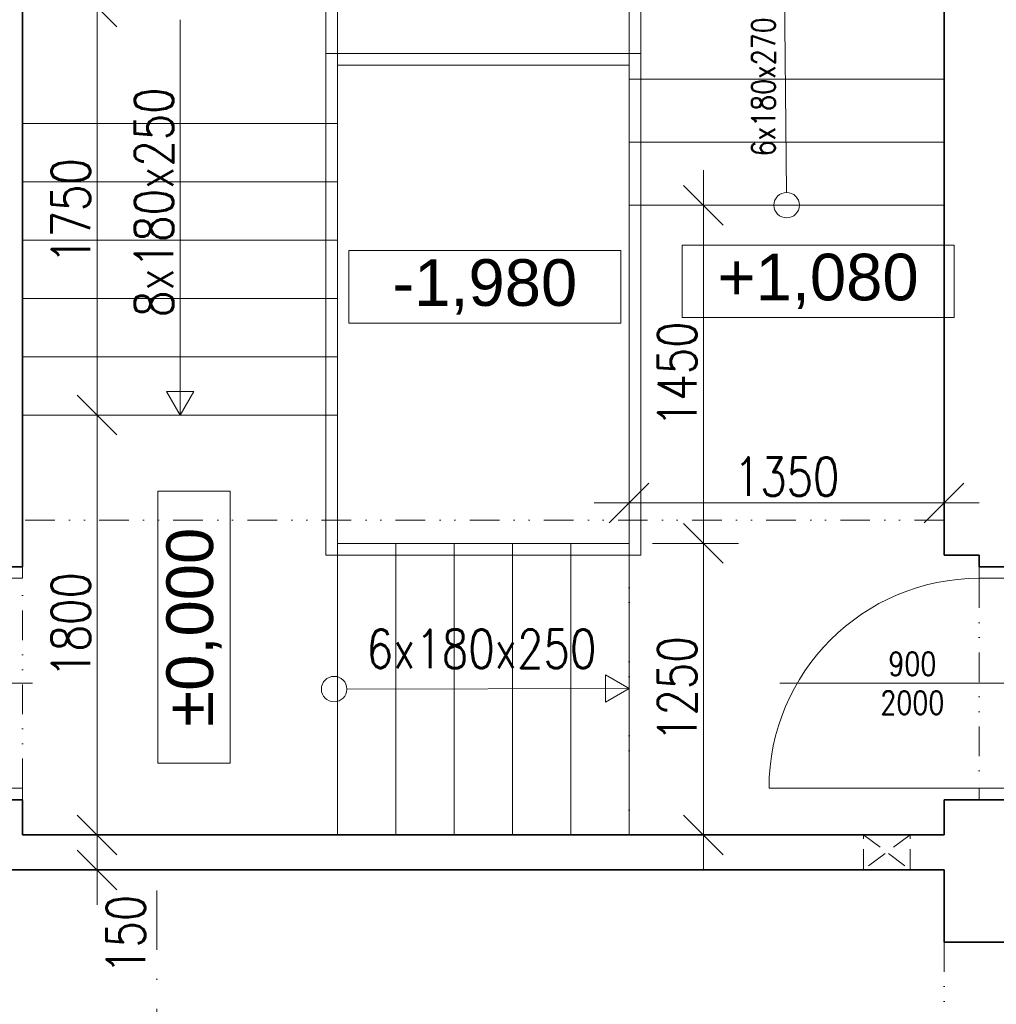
# Model space of a CAD drawing. Header units: millimetres. Extents: x -485339 to 350584, y -1189936 to 0.
# Tile 142 of 256: x -74467 to -70281, y -1051374 to -1047152. Entities that reach past the tile are written whole.
import ezdxf

# ---------------------------------------------------------------- set-up
doc = ezdxf.new("R2010")
doc.units = ezdxf.units.MM
doc.header["$LTSCALE"] = 10
for name, pattern in [('DASHDOT', [25.4, 12.7, -6.35, 0, -6.35]), ('DASHED', [19.05, 12.7, -6.35]), ('DĚLICÍ2', [15.875, 6.35, -3.175, 0, -3.175, 0, -3.175])]:
    doc.linetypes.add(name, pattern=pattern)
doc.layers.get('Defpoints').update_dxf_attribs({"color": 201})
for name, color, linetype, lineweight in [('1VZT', 150, 'DASHED', 18), ('N_dveře', 10, 'Continuous', 18), ('N_popis_otvory', 10, 'Continuous', 18), ('St__otvory_dveře', 40, 'Continuous', 18), ('St_kóty', 132, 'Continuous', 18), ('St_popis', 250, 'Continuous', 18), ('St_čáry_nad', 250, 'DĚLICÍ2', 18), ('St_čáry_obrys', 5, 'Continuous', 35), ('St_čáry_osy', 250, 'DASHDOT', 18), ('St_čáry_plné', 250, 'Continuous', 18)]:
    doc.layers.add(name, color=color, linetype=linetype, lineweight=lineweight)
doc.styles.add('1_50', font='arial.ttf', dxfattribs={"height": 100})
doc.styles.get("Standard").update_dxf_attribs({"font": 'simplex.shx', "width": 0.8})
doc.dimstyles.new('stavebníM100', dxfattribs={"dimtxt": 165, "dimasz": 170, "dimexe": 150, "dimexo": 100, "dimgap": 30, "dimtad": 1, "dimdec": 0, "dimtxsty": 'Standard', "dimblk": 'OBLIQUE', "dimcen": -2.5, "dimdle": 150, "dimclrd": 256, "dimclre": 256, "dimclrt": 256, "dimadec": 4, "dimazin": 0, "dimtfac": 1, "dimtdec": 0, "dimtmove": 2, "dimatfit": 3, "dimldrblk": 'OBLIQUE', "dimfxl": 400, "dimfxlon": 1, "dimlwd": -1, "dimlwe": -1, "dimarcsym": 0})
doc.dimstyles.new('stavebníM100_modul', dxfattribs={"dimtxt": 250, "dimasz": 200, "dimexe": 150, "dimexo": 100, "dimgap": 30, "dimtad": 1, "dimdec": 0, "dimtxsty": 'Standard', "dimblk": 'DOT', "dimcen": -2.5, "dimdle": 150, "dimclrd": 256, "dimclre": 256, "dimclrt": 256, "dimadec": 4, "dimazin": 0, "dimtfac": 1, "dimtdec": 0, "dimtmove": 2, "dimatfit": 3, "dimldrblk": 'OBLIQUE', "dimfxl": 400, "dimfxlon": 1, "dimlwd": -1, "dimlwe": -1, "dimarcsym": 0})

# ---------------------------------------------------------------- blocks, each defined once
blk = doc.blocks.new('G$CCB4D89C1')
at = {"layer": 'St__otvory_dveře', "color": 0, "ltscale": 2}
blk.add_lwpolyline([(450, 0.4), (450, 900.4)], dxfattribs=at)
at = {"layer": 'St__otvory_dveře', "linetype": 'DĚLICÍ2', "ltscale": 2}
for points in [[(-450, -0.4), (450, 0.4)], [(-450, -150.4), (450, -149.6)]]:
    blk.add_lwpolyline(points, dxfattribs=at)
at = {"layer": 'St__otvory_dveře', "ltscale": 2}
for points in [[(500, 0.4), (450, 0.4), (450, -149.6), (500, -149.6)], [(-450, -0.4), (-500, -0.4), (-500, -150.4), (-450, -150.4)]]:
    blk.add_lwpolyline(points, close=True, dxfattribs=at)
at = {"layer": 'St__otvory_dveře', "color": 0, "ltscale": 2}
blk.add_arc((450, 0.4), 900, 90, 180, dxfattribs=at)
blk = doc.blocks.new('_Dot')
at = {"color": 0, "linetype": 'ByBlock', "lineweight": -2}
blk.add_line((-0.5, 0), (-1, 0), dxfattribs=at)
at = {"color": 0, "linetype": 'ByBlock', "const_width": 0.5}
blk.add_lwpolyline([(-0.25, 0, 1), (0.25, 0, 1)], format="xyb", close=True, dxfattribs=at)
blk = doc.blocks.new('*D5730')
at = {"layer": 'Defpoints', "color": 0}
for p in [(-71193, -1040782.2), (-59184.9, -1040782.6), (-71193, -1064041.5)]:
    blk.add_point(p, dxfattribs=at)
at = {"layer": 'St_kóty'}
for p, q in [((-71193, -1063641.5), (-71193, -1064191.5)), ((-59184.9, -1063641.5), (-59184.9, -1064191.5)), ((-59384.9, -1064041.5), (-70993, -1064041.5))]:
    blk.add_line(p, q, dxfattribs=at)
at = {"layer": 'St_kóty', "linetype": 'ByBlock', "xscale": 200, "yscale": 200, "zscale": 200, "rotation": 180}
blk.add_blockref('_Dot', (-71193, -1064041.5), dxfattribs=at)
at = {"layer": 'St_kóty', "linetype": 'ByBlock', "xscale": 200, "yscale": 200, "zscale": 200}
blk.add_blockref('_Dot', (-59184.9, -1064041.5), dxfattribs=at)
at = {"layer": 'St_kóty', "insert": (-65188.9, -1063886.5), "char_height": 250, "attachment_point": 5}
blk.add_mtext('12008', dxfattribs=at)
blk = doc.blocks.new('_OBLIQUE')
at = {"color": 0, "linetype": 'ByBlock'}
blk.add_line((-0.5, -0.5), (0.5, 0.5), dxfattribs=at)
blk = doc.blocks.new('*D5731')
at = {"layer": 'Defpoints', "color": 0}
for p in [(-71193, -1040782.2), (-83184.9, -1040867.6), (-83184.9, -1064041.5)]:
    blk.add_point(p, dxfattribs=at)
at = {"layer": 'St_kóty'}
for p, q in [((-83184.9, -1063641.5), (-83184.9, -1064191.5)), ((-71193, -1063641.5), (-71193, -1064191.5)), ((-71393, -1064041.5), (-82984.9, -1064041.5))]:
    blk.add_line(p, q, dxfattribs=at)
at = {"layer": 'St_kóty', "linetype": 'ByBlock', "xscale": 200, "yscale": 200, "zscale": 200, "rotation": 180}
blk.add_blockref('_Dot', (-83184.9, -1064041.5), dxfattribs=at)
at = {"layer": 'St_kóty', "linetype": 'ByBlock', "xscale": 200, "yscale": 200, "zscale": 200}
blk.add_blockref('_Dot', (-71193, -1064041.5), dxfattribs=at)
at = {"layer": 'St_kóty', "insert": (-77188.9, -1063886.5), "char_height": 250, "attachment_point": 5}
blk.add_mtext('11992', dxfattribs=at)
blk = doc.blocks.new('*D5786')
at = {"layer": 'Defpoints', "color": 0}
for p in [(-74604.9, -1050797.6), (-70504.9, -1050797.6), (-70504.9, -1052250.8)]:
    blk.add_point(p, dxfattribs=at)
at = {"layer": 'St_kóty'}
for p, q in [((-74604.9, -1051850.8), (-74604.9, -1052400.8)), ((-70504.9, -1051850.8), (-70504.9, -1052400.8)), ((-74754.9, -1052250.8), (-70354.9, -1052250.8))]:
    blk.add_line(p, q, dxfattribs=at)
at = {"layer": 'St_kóty', "linetype": 'ByBlock', "xscale": 170, "yscale": 170, "zscale": 170, "rotation": 180}
blk.add_blockref('_OBLIQUE', (-74604.9, -1052250.8), dxfattribs=at)
at = {"layer": 'St_kóty', "linetype": 'ByBlock', "xscale": 170, "yscale": 170, "zscale": 170}
blk.add_blockref('_OBLIQUE', (-70504.9, -1052250.8), dxfattribs=at)
at = {"layer": 'St_kóty', "insert": (-72554.9, -1052138.3), "char_height": 165, "attachment_point": 5}
blk.add_mtext('4100', dxfattribs=at)
blk = doc.blocks.new('*D5787')
at = {"layer": 'Defpoints', "color": 0}
for p in [(-70504.9, -1050797.6), (-70204.9, -1051107.6), (-70204.9, -1052250.8)]:
    blk.add_point(p, dxfattribs=at)
at = {"layer": 'St_kóty'}
for p, q in [((-70504.9, -1051850.8), (-70504.9, -1052400.8)), ((-70204.9, -1051850.8), (-70204.9, -1052400.8)), ((-70654.9, -1052250.8), (-70054.9, -1052250.8))]:
    blk.add_line(p, q, dxfattribs=at)
at = {"layer": 'St_kóty', "linetype": 'ByBlock', "xscale": 170, "yscale": 170, "zscale": 170, "rotation": 180}
blk.add_blockref('_OBLIQUE', (-70504.9, -1052250.8), dxfattribs=at)
at = {"layer": 'St_kóty', "linetype": 'ByBlock', "xscale": 170, "yscale": 170, "zscale": 170}
blk.add_blockref('_OBLIQUE', (-70204.9, -1052250.8), dxfattribs=at)
at = {"layer": 'St_kóty', "insert": (-70782.8, -1052435.2), "char_height": 165, "attachment_point": 5}
blk.add_mtext('300', dxfattribs=at)
blk = doc.blocks.new('*D5788')
at = {"layer": 'Defpoints', "color": 0}
for p in [(-68790.1, -1050947.6), (-70204.9, -1051107.6), (-68790.1, -1052250.8)]:
    blk.add_point(p, dxfattribs=at)
at = {"layer": 'St_kóty'}
for p, q in [((-70204.9, -1051850.8), (-70204.9, -1052400.8)), ((-68790.1, -1051850.8), (-68790.1, -1052400.8)), ((-70354.9, -1052250.8), (-68640.1, -1052250.8))]:
    blk.add_line(p, q, dxfattribs=at)
at = {"layer": 'St_kóty', "linetype": 'ByBlock', "xscale": 170, "yscale": 170, "zscale": 170, "rotation": 180}
blk.add_blockref('_OBLIQUE', (-70204.9, -1052250.8), dxfattribs=at)
at = {"layer": 'St_kóty', "linetype": 'ByBlock', "xscale": 170, "yscale": 170, "zscale": 170}
blk.add_blockref('_OBLIQUE', (-68790.1, -1052250.8), dxfattribs=at)
at = {"layer": 'St_kóty', "insert": (-69497.5, -1052138.3), "char_height": 165, "attachment_point": 5}
blk.add_mtext('1415', dxfattribs=at)
blk = doc.blocks.new('*D5827')
at = {"layer": 'Defpoints', "color": 0}
for p in [(-74454.9, -1050647.6), (-74135.6, -1050647.6), (-74604.9, -1050797.6)]:
    blk.add_point(p, dxfattribs=at)
at = {"layer": 'St_kóty'}
for p, q in [((-74135.6, -1050947.6), (-74135.6, -1050497.6)), ((-74354.9, -1050647.6), (-73985.6, -1050647.6)), ((-74504.9, -1050797.6), (-73985.6, -1050797.6))]:
    blk.add_line(p, q, dxfattribs=at)
at = {"layer": 'St_kóty', "linetype": 'ByBlock', "xscale": 170, "yscale": 170, "zscale": 170}
for p, rotation in [((-74135.6, -1050647.6), 90), ((-74135.6, -1050797.6), 270)]:
    blk.add_blockref('_OBLIQUE', p, dxfattribs=dict(at, rotation=rotation))
at = {"layer": 'St_kóty', "insert": (-74012.4, -1051074.4), "char_height": 165, "attachment_point": 5, "rotation": 90}
blk.add_mtext('150', dxfattribs=at)
blk = doc.blocks.new('*D5828')
at = {"layer": 'Defpoints', "color": 0}
for p in [(-74454.9, -1048847.6), (-74135.6, -1048847.6), (-74454.9, -1050647.6)]:
    blk.add_point(p, dxfattribs=at)
at = {"layer": 'St_kóty'}
for p, q in [((-74135.6, -1050797.6), (-74135.6, -1048697.6)), ((-74354.9, -1048847.6), (-73985.6, -1048847.6)), ((-74354.9, -1050647.6), (-73985.6, -1050647.6))]:
    blk.add_line(p, q, dxfattribs=at)
at = {"layer": 'St_kóty', "linetype": 'ByBlock', "xscale": 170, "yscale": 170, "zscale": 170}
for p, rotation in [((-74135.6, -1048847.6), 90), ((-74135.6, -1050647.6), 270)]:
    blk.add_blockref('_OBLIQUE', p, dxfattribs=dict(at, rotation=rotation))
at = {"layer": 'St_kóty', "insert": (-74248.1, -1049747.6), "char_height": 165, "attachment_point": 5, "rotation": 90}
blk.add_mtext('1800', dxfattribs=at)
blk = doc.blocks.new('*D5829')
at = {"layer": 'Defpoints', "color": 0}
for p in [(-74454.9, -1047097.6), (-74135.6, -1047097.6), (-74454.9, -1048847.6)]:
    blk.add_point(p, dxfattribs=at)
at = {"layer": 'St_kóty'}
for p, q in [((-74135.6, -1048997.6), (-74135.6, -1046947.6)), ((-74354.9, -1047097.6), (-73985.6, -1047097.6)), ((-74354.9, -1048847.6), (-73985.6, -1048847.6))]:
    blk.add_line(p, q, dxfattribs=at)
at = {"layer": 'St_kóty', "linetype": 'ByBlock', "xscale": 170, "yscale": 170, "zscale": 170}
for p, rotation in [((-74135.6, -1047097.6), 90), ((-74135.6, -1048847.6), 270)]:
    blk.add_blockref('_OBLIQUE', p, dxfattribs=dict(at, rotation=rotation))
at = {"layer": 'St_kóty', "insert": (-74248.1, -1047972.6), "char_height": 165, "attachment_point": 5, "rotation": 90}
blk.add_mtext('1750', dxfattribs=at)
blk = doc.blocks.new('*D5839')
at = {"layer": 'Defpoints', "color": 0}
for p in [(-60024.9, -1045099), (-70504.9, -1050497.6), (-60024.9, -1050497.6)]:
    blk.add_point(p, dxfattribs=at)
at = {"layer": 'St_kóty'}
for p, q in [((-70504.9, -1045499), (-70504.9, -1044949)), ((-60024.9, -1045499), (-60024.9, -1044949)), ((-70654.9, -1045099), (-59874.9, -1045099))]:
    blk.add_line(p, q, dxfattribs=at)
at = {"layer": 'St_kóty', "linetype": 'ByBlock', "xscale": 170, "yscale": 170, "zscale": 170, "rotation": 180}
blk.add_blockref('_OBLIQUE', (-70504.9, -1045099), dxfattribs=at)
at = {"layer": 'St_kóty', "linetype": 'ByBlock', "xscale": 170, "yscale": 170, "zscale": 170}
blk.add_blockref('_OBLIQUE', (-60024.9, -1045099), dxfattribs=at)
at = {"layer": 'St_kóty', "insert": (-65264.9, -1044986.5), "char_height": 165, "attachment_point": 5}
blk.add_mtext('10480', dxfattribs=at)
blk = doc.blocks.new('*D6628')
at = {"layer": 'Defpoints', "color": 0}
for p in [(-43625.2, -1042045.8), (-140554.9, -1060077.6), (-43625.2, -1065645.1)]:
    blk.add_point(p, dxfattribs=at)
at = {"layer": 'St_kóty'}
for p, q in [((-140554.9, -1065245.1), (-140554.9, -1065795.1)), ((-43625.2, -1065245.1), (-43625.2, -1065795.1)), ((-140704.9, -1065645.1), (-43475.2, -1065645.1))]:
    blk.add_line(p, q, dxfattribs=at)
at = {"layer": 'St_kóty', "linetype": 'ByBlock', "xscale": 170, "yscale": 170, "zscale": 170, "rotation": 180}
blk.add_blockref('_OBLIQUE', (-140554.9, -1065645.1), dxfattribs=at)
at = {"layer": 'St_kóty', "linetype": 'ByBlock', "xscale": 170, "yscale": 170, "zscale": 170}
blk.add_blockref('_OBLIQUE', (-43625.2, -1065645.1), dxfattribs=at)
at = {"layer": 'St_kóty', "insert": (-92090, -1065532.6), "char_height": 165, "attachment_point": 5}
blk.add_mtext('96930', dxfattribs=at)
blk = doc.blocks.new('*D7830')
at = {"layer": 'Defpoints', "color": 0}
for p in [(-70504.9, 0), (-71854.9, -1049224.1), (-70504.9, -1049224.1)]:
    blk.add_point(p, dxfattribs=at)
at = {"layer": 'St_kóty'}
for p, q in [((-70504.9, -1048824.1), (-70504.9, -1049374.1)), ((-71854.9, -1049124.1), (-71854.9, -1049074.1)), ((-72004.9, -1049224.1), (-70354.9, -1049224.1))]:
    blk.add_line(p, q, dxfattribs=at)
at = {"layer": 'St_kóty', "linetype": 'ByBlock', "xscale": 170, "yscale": 170, "zscale": 170, "rotation": 180}
blk.add_blockref('_OBLIQUE', (-71854.9, -1049224.1), dxfattribs=at)
at = {"layer": 'St_kóty', "linetype": 'ByBlock', "xscale": 170, "yscale": 170, "zscale": 170}
blk.add_blockref('_OBLIQUE', (-70504.9, -1049224.1), dxfattribs=at)
at = {"layer": 'St_kóty', "insert": (-71179.9, -1049111.6), "char_height": 165, "attachment_point": 5}
blk.add_mtext('1350', dxfattribs=at)
blk = doc.blocks.new('*D7831')
at = {"layer": 'Defpoints', "color": 0}
for p in [(-71854.9, -1049397.6), (-71536.9, -1049397.6), (-71854.9, -1050647.6)]:
    blk.add_point(p, dxfattribs=at)
at = {"layer": 'St_kóty'}
for p, q in [((-71536.9, -1050797.6), (-71536.9, -1049247.6)), ((-71754.9, -1049397.6), (-71386.9, -1049397.6)), ((-71754.9, -1050647.6), (-71386.9, -1050647.6))]:
    blk.add_line(p, q, dxfattribs=at)
at = {"layer": 'St_kóty', "linetype": 'ByBlock', "xscale": 170, "yscale": 170, "zscale": 170}
for p, rotation in [((-71536.9, -1049397.6), 90), ((-71536.9, -1050647.6), 270)]:
    blk.add_blockref('_OBLIQUE', p, dxfattribs=dict(at, rotation=rotation))
at = {"layer": 'St_kóty', "insert": (-71649.4, -1050022.6), "char_height": 165, "attachment_point": 5, "rotation": 90}
blk.add_mtext('1250', dxfattribs=at)
blk = doc.blocks.new('*D7832')
at = {"layer": 'Defpoints', "color": 0}
for p in [(-71854.9, -1047947.6), (-71536.9, -1047947.6), (-71854.9, -1049397.6)]:
    blk.add_point(p, dxfattribs=at)
at = {"layer": 'St_kóty'}
for p, q in [((-71536.9, -1049547.6), (-71536.9, -1047797.6)), ((-71754.9, -1047947.6), (-71386.9, -1047947.6)), ((-71754.9, -1049397.6), (-71386.9, -1049397.6))]:
    blk.add_line(p, q, dxfattribs=at)
at = {"layer": 'St_kóty', "linetype": 'ByBlock', "xscale": 170, "yscale": 170, "zscale": 170}
for p, rotation in [((-71536.9, -1047947.6), 90), ((-71536.9, -1049397.6), 270)]:
    blk.add_blockref('_OBLIQUE', p, dxfattribs=dict(at, rotation=rotation))
at = {"layer": 'St_kóty', "insert": (-71649.4, -1048672.6), "char_height": 165, "attachment_point": 5, "rotation": 90}
blk.add_mtext('1450', dxfattribs=at)

msp = doc.modelspace()

# ---------------------------------------------------------------- linework, layer by layer
at = {"layer": '1VZT', "ltscale": 0.7}
msp.add_lwpolyline([(-70850.6, -1050647.6), (-70650.6, -1050797.6), (-70650.6, -1050647.6), (-70850.6, -1050797.6)], close=True, dxfattribs=at)
at = {"layer": 'N_popis_otvory'}
for points in [[(-75494.2, -1049997.6), (-74412.9, -1049997.6)], [(-71209.6, -1049997.6), (-70128.3, -1049997.6)]]:
    msp.add_lwpolyline(points, dxfattribs=at)
at = {"layer": 'St_kóty'}
for points in [[(-73056.9, -1048142.6), (-71890.4, -1048142.6), (-71890.4, -1048453.2), (-73056.9, -1048453.2)], [(-71628.4, -1048119), (-70461.9, -1048119), (-70461.9, -1048429.6), (-71628.4, -1048429.6)], [(-73875.3, -1050340.4), (-73875.3, -1049173.8), (-73564.7, -1049173.8), (-73564.7, -1050340.4)]]:
    msp.add_lwpolyline(points, close=True, dxfattribs=at)
at = {"layer": 'St_čáry_nad', "ltscale": 2}
for points in [[(-70504.9, -1049297.6), (-74454.9, -1049297.6)], [(-71854.9, -1049397.6), (-71854.9, -1050647.6)], [(-71854.9, -1049397.6), (-71854.9, -1050647.6)], [(-70504.9, -1051107.6), (-70504.9, -1056177.6)]]:
    msp.add_lwpolyline(points, dxfattribs=at)
at = {"layer": 'St_čáry_obrys', "ltscale": 2}
for points in [[(-70504.9, -1041967.6), (-70504.9, -1049447.6)], [(-74454.9, -1046497.6), (-74454.9, -1049497.6)], [(-70354.9, -1049447.6), (-70504.9, -1049447.6)], [(-70354.9, -1049447.6), (-70354.9, -1049497.6)], [(-74454.9, -1049497.6), (-74604.9, -1049497.6)], [(-70354.9, -1049497.6), (-70204.9, -1049497.6)], [(-74454.9, -1050497.6), (-74604.9, -1050497.6)], [(-74454.9, -1050497.6), (-74454.9, -1050647.6)], [(-60024.9, -1050497.6), (-70504.9, -1050497.6)], [(-70504.9, -1050647.6), (-70504.9, -1050497.6)], [(-70504.9, -1050647.6), (-74454.9, -1050647.6)], [(-70504.9, -1050797.6), (-74604.9, -1050797.6)], [(-70504.9, -1050797.6), (-70504.9, -1051107.6)], [(-70204.9, -1051107.6), (-70504.9, -1051107.6)]]:
    msp.add_lwpolyline(points, dxfattribs=at)
at = {"layer": 'St_čáry_osy', "ltscale": 2}
msp.add_lwpolyline([(-73879.9, -1059777.6), (-73879.9, -1050797.6)], dxfattribs=at)
at = {"layer": 'St_čáry_plné', "ltscale": 2}
for points in [[(-73154.9, -1046547.6), (-73154.9, -1049447.6)], [(-71804.9, -1046547.6), (-71804.9, -1049447.6)], [(-73104.9, -1046597.6), (-73104.9, -1049397.6)], [(-71854.9, -1046597.6), (-71854.9, -1050647.6)], [(-71179.9, -1047893.1), (-71193.4, -1046597.6)], [(-73779.9, -1047152.2), (-73779.9, -1048847.6)], [(-71804.9, -1047297.6), (-73154.9, -1047297.6)], [(-71804.9, -1047297.6), (-73104.9, -1047297.6)], [(-71854.9, -1047347.6), (-73104.9, -1047347.6)], [(-70504.9, -1047407.6), (-71854.9, -1047407.6)], [(-73104.9, -1047597.6), (-74454.9, -1047597.6)], [(-73104.9, -1047597.6), (-74454.9, -1047597.6)], [(-70504.9, -1047677.6), (-71854.9, -1047677.6)], [(-73104.9, -1047847.6), (-74454.9, -1047847.6)], [(-73104.9, -1047847.6), (-74454.9, -1047847.6)], [(-70504.9, -1047947.6), (-71854.9, -1047947.6)], [(-73104.9, -1048097.6), (-74454.9, -1048097.6)], [(-73104.9, -1048347.6), (-74454.9, -1048347.6)], [(-73104.9, -1048597.6), (-74454.9, -1048597.6)], [(-73104.9, -1048847.6), (-74454.9, -1048847.6)], [(-71854.9, -1049397.6), (-73104.9, -1049397.6)], [(-73104.9, -1049397.6), (-73104.9, -1050647.6)], [(-72854.9, -1049397.6), (-72854.9, -1050647.6)], [(-72604.9, -1049397.6), (-72604.9, -1050647.6)], [(-72354.9, -1049397.6), (-72354.9, -1050647.6)], [(-72104.9, -1049397.6), (-72104.9, -1050647.6)], [(-73154.9, -1049447.6), (-71990, -1049447.6)], [(-71804.9, -1049447.6), (-73154.9, -1049447.6)], [(-73065, -1050022.6), (-71854.9, -1050019.7)]]:
    msp.add_lwpolyline(points, dxfattribs=at)
for points in [[(-73779.9, -1048847.6), (-73838.5, -1048746.2), (-73721.3, -1048746.2)], [(-71854.9, -1050019.7), (-71956.3, -1050078.3), (-71956.3, -1049961.2)], [(-71854.9, -1050019.7), (-71956.3, -1050078.3), (-71956.3, -1049961.2)]]:
    msp.add_lwpolyline(points, close=True, dxfattribs=at)
for centre in [(-71179.9, -1047947.6), (-73119.6, -1050022.6)]:
    msp.add_circle(centre, 54.6, dxfattribs=at)

# ---------------------------------------------------------------- block references
at = {"layer": 'N_dveře', "ltscale": 2, "rotation": 90}
msp.add_blockref('G$CCB4D89C1', (-74605.3, -1049997.6), dxfattribs=at)
at = {"layer": 'N_dveře', "ltscale": 2, "xscale": -1, "rotation": 89.99999999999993}
msp.add_blockref('G$CCB4D89C1', (-70354.9, -1049997.6), dxfattribs=at)

# ---------------------------------------------------------------- texts
at = {"layer": 'N_popis_otvory', "insert": (-70641.2, -1049997.6), "char_height": 100, "width": 1342.526, "attachment_point": 5}
msp.add_mtext('900\\P2000', dxfattribs=at)
at = {"layer": 'St_kóty', "char_height": 200, "attachment_point": 5, "style": '1_50'}
for s, insert in [('+1,080', (-71045.1, -1048274.3)), ('-1,980', (-72473.7, -1048297.9))]:
    msp.add_mtext_dynamic_manual_height_columns(s, width=890.536, gutter_width=500, heights=[0], dxfattribs=dict(at, insert=insert)).dxf.set("width", 1781.071)
at = {"layer": 'St_kóty', "insert": (-73720, -1049757.1), "char_height": 200, "attachment_point": 5, "rotation": 90, "style": '1_50'}
msp.add_mtext_dynamic_manual_height_columns('%%p0,000', width=890.536, gutter_width=500, heights=[0], dxfattribs=at).dxf.set("width", 1781.071)
at = {"layer": 'St_popis', "ltscale": 2, "width": 0.8}
for s, height, p in [('6x180x270', 100, (-71229.3, -1047738.5)), ('8x180x250', 165, (-73809.2, -1048427.1))]:
    msp.add_text(s, height=height, rotation=90, dxfattribs=at).set_placement(p)
msp.add_text('6x180x250', height=165, dxfattribs=at).set_placement((-72980.1, -1049932.6))

# ---------------------------------------------------------------- dimensions: what is measured, and where the dimension line sits
at = {"layer": 'St_kóty'}
for base, p1, p2, picture, middle in [((-70504.9, -1049224.1), (-71854.9, -1049224.1), (-70504.9, 0), '*D7830', (-71179.9, -1049111.6)), ((-43625.2, -1065645.1), (-140554.9, -1060077.6), (-43625.2, -1042045.8), '*D6628', (-92090, -1065532.6))]:
    dim = msp.add_linear_dim(base=base, p1=p1, p2=p2, dimstyle='stavebníM100', override={"dimtxsty": 'Standard', "dimldrblk": 'OBLIQUE'}, dxfattribs=at)
    dim.commit()
    dim.dimension.update_dxf_attribs({"geometry": picture, "text_midpoint": middle})
for base, p1, p2, dimstyle, picture, middle in [((-83184.9, -1064041.5), (-71193, -1040782.2), (-83184.9, -1040867.6), 'stavebníM100_modul', '*D5731', (-77188.9, -1063886.5)), ((-71193, -1064041.5), (-59184.9, -1040782.6), (-71193, -1040782.2), 'stavebníM100_modul', '*D5730', (-65188.9, -1063886.5)), ((-60024.9, -1045099), (-70504.9, -1050497.6), (-60024.9, -1050497.6), 'stavebníM100', '*D5839', (-65264.9, -1044986.5)), ((-70504.9, -1052250.8), (-74604.9, -1050797.6), (-70504.9, -1050797.6), 'stavebníM100', '*D5786', (-72554.9, -1052138.3)), ((-68790.1, -1052250.8), (-70204.9, -1051107.6), (-68790.1, -1050947.6), 'stavebníM100', '*D5788', (-69497.5, -1052138.3))]:
    dim = msp.add_linear_dim(base=base, p1=p1, p2=p2, dimstyle=dimstyle, dxfattribs=at)
    dim.commit()
    dim.dimension.update_dxf_attribs({"geometry": picture, "text_midpoint": middle})
for base, p1, p2, picture, middle in [((-74135.6, -1047097.6), (-74454.9, -1048847.6), (-74454.9, -1047097.6), '*D5829', (-74248.1, -1047972.6)), ((-74135.6, -1048847.6), (-74454.9, -1050647.6), (-74454.9, -1048847.6), '*D5828', (-74248.1, -1049747.6))]:
    dim = msp.add_linear_dim(base=base, p1=p1, p2=p2, angle=90, dimstyle='stavebníM100', dxfattribs=at)
    dim.commit()
    dim.dimension.update_dxf_attribs({"geometry": picture, "text_midpoint": middle})
for base, p1, p2, picture, middle in [((-71536.9, -1047947.6), (-71854.9, -1049397.6), (-71854.9, -1047947.6), '*D7832', (-71649.4, -1048672.6)), ((-71536.9, -1049397.6), (-71854.9, -1050647.6), (-71854.9, -1049397.6), '*D7831', (-71649.4, -1050022.6))]:
    dim = msp.add_linear_dim(base=base, p1=p1, p2=p2, angle=90, dimstyle='stavebníM100', override={"dimtxsty": 'Standard', "dimldrblk": 'OBLIQUE'}, dxfattribs=at)
    dim.commit()
    dim.dimension.update_dxf_attribs({"geometry": picture, "text_midpoint": middle})
dim = msp.add_linear_dim(base=(-74135.6, -1050647.6), p1=(-74604.9, -1050797.6), p2=(-74454.9, -1050647.6), angle=90, dimstyle='stavebníM100', dxfattribs=at)
dim.commit()
dim.dimension.update_dxf_attribs({"geometry": '*D5827', "text_midpoint": (-74012.4, -1051074.4), "dimtype": 160})
dim = msp.add_linear_dim(base=(-70204.9, -1052250.8), p1=(-70504.9, -1050797.6), p2=(-70204.9, -1051107.6), dimstyle='stavebníM100', dxfattribs=at)
dim.commit()
dim.dimension.update_dxf_attribs({"geometry": '*D5787', "text_midpoint": (-70782.8, -1052435.2), "dimtype": 160})

doc.saveas('drawing.dxf')
